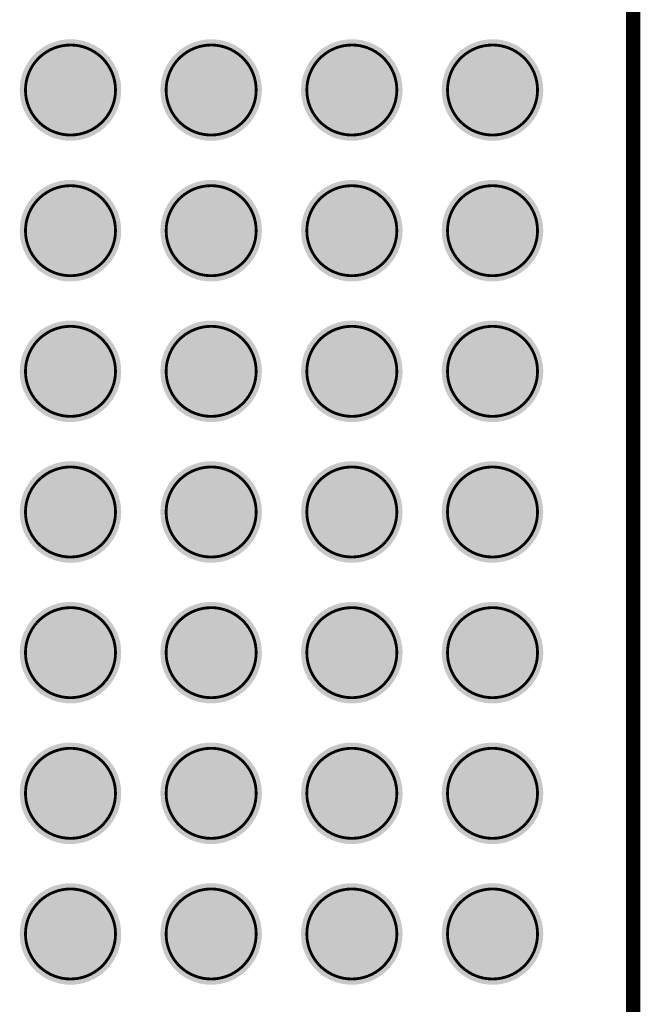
# Model space of a CAD drawing. Header units: inches. Extents: x -0.12 to 1.77, y 0 to 1.45.
# Tile 17 of 24: x 1.56 to 1.77, y 0.37 to 0.71. Entities that reach past the tile are written whole.
import ezdxf

# ---------------------------------------------------------------- set-up
doc = ezdxf.new("R2010")
doc.units = ezdxf.units.IN
doc.header["$MEASUREMENT"] = 0
for name, color, linetype in [('Keep-Out Layer', 6, 'Continuous'), ('Mechanical 7', 56, 'Continuous'), ('Top Layer', 1, 'Continuous'), ('Top Overlay', 2, 'Continuous'), ('Top Paste', 8, 'Continuous'), ('Top Solder', 216, 'Continuous')]:
    doc.layers.add(name, color=color, linetype=linetype)

# ---------------------------------------------------------------- blocks, each defined once
blk = doc.blocks.new('OSM__SIZE_M_MEDIUM__PLATFORM_SIDE_2')
at = {"layer": 'Top Layer'}
h = blk.add_hatch(color=1, dxfattribs=at)
edge = h.paths.add_edge_path()
edge.add_arc((0.68898, 0.09843), 0.01575, 0, 360)
h = blk.add_hatch(color=1, dxfattribs=at)
edge = h.paths.add_edge_path()
edge.add_arc((0.73819, 0.09843), 0.01575, 0, 360)
h = blk.add_hatch(color=1, dxfattribs=at)
edge = h.paths.add_edge_path()
edge.add_arc((0.7874, 0.09843), 0.01575, 0, 360)
h = blk.add_hatch(color=1, dxfattribs=at)
edge = h.paths.add_edge_path()
edge.add_arc((0.83661, 0.09843), 0.01575, 0, 360)
h = blk.add_hatch(color=1, dxfattribs=at)
edge = h.paths.add_edge_path()
edge.add_arc((0.68898, 0.04921), 0.01575, 0, 360)
h = blk.add_hatch(color=1, dxfattribs=at)
edge = h.paths.add_edge_path()
edge.add_arc((0.73819, 0.04921), 0.01575, 0, 360)
h = blk.add_hatch(color=1, dxfattribs=at)
edge = h.paths.add_edge_path()
edge.add_arc((0.7874, 0.04921), 0.01575, 0, 360)
h = blk.add_hatch(color=1, dxfattribs=at)
edge = h.paths.add_edge_path()
edge.add_arc((0.83661, 0.04921), 0.01575, 0, 360)
h = blk.add_hatch(color=1, dxfattribs=at)
edge = h.paths.add_edge_path()
edge.add_arc((0.68898, 0), 0.01575, 0, 360)
h = blk.add_hatch(color=1, dxfattribs=at)
edge = h.paths.add_edge_path()
edge.add_arc((0.73819, 0), 0.01575, 0, 360)
h = blk.add_hatch(color=1, dxfattribs=at)
edge = h.paths.add_edge_path()
edge.add_arc((0.7874, 0), 0.01575, 0, 360)
h = blk.add_hatch(color=1, dxfattribs=at)
edge = h.paths.add_edge_path()
edge.add_arc((0.83661, 0), 0.01575, 0, 360)
h = blk.add_hatch(color=1, dxfattribs=at)
edge = h.paths.add_edge_path()
edge.add_arc((0.68898, -0.04921), 0.01575, 0, 360)
h = blk.add_hatch(color=1, dxfattribs=at)
edge = h.paths.add_edge_path()
edge.add_arc((0.73819, -0.04921), 0.01575, 0, 360)
h = blk.add_hatch(color=1, dxfattribs=at)
edge = h.paths.add_edge_path()
edge.add_arc((0.7874, -0.04921), 0.01575, 0, 360)
h = blk.add_hatch(color=1, dxfattribs=at)
edge = h.paths.add_edge_path()
edge.add_arc((0.83661, -0.04921), 0.01575, 0, 360)
h = blk.add_hatch(color=1, dxfattribs=at)
edge = h.paths.add_edge_path()
edge.add_arc((0.68898, -0.09843), 0.01575, 0, 360)
h = blk.add_hatch(color=1, dxfattribs=at)
edge = h.paths.add_edge_path()
edge.add_arc((0.73819, -0.09843), 0.01575, 0, 360)
h = blk.add_hatch(color=1, dxfattribs=at)
edge = h.paths.add_edge_path()
edge.add_arc((0.7874, -0.09843), 0.01575, 0, 360)
h = blk.add_hatch(color=1, dxfattribs=at)
edge = h.paths.add_edge_path()
edge.add_arc((0.83661, -0.09843), 0.01575, 0, 360)
h = blk.add_hatch(color=1, dxfattribs=at)
edge = h.paths.add_edge_path()
edge.add_arc((0.68898, -0.14764), 0.01575, 0, 360)
h = blk.add_hatch(color=1, dxfattribs=at)
edge = h.paths.add_edge_path()
edge.add_arc((0.73819, -0.14764), 0.01575, 0, 360)
h = blk.add_hatch(color=1, dxfattribs=at)
edge = h.paths.add_edge_path()
edge.add_arc((0.7874, -0.14764), 0.01575, 0, 360)
h = blk.add_hatch(color=1, dxfattribs=at)
edge = h.paths.add_edge_path()
edge.add_arc((0.83661, -0.14764), 0.01575, 0, 360)
h = blk.add_hatch(color=1, dxfattribs=at)
edge = h.paths.add_edge_path()
edge.add_arc((0.68898, -0.19685), 0.01575, 0, 360)
h = blk.add_hatch(color=1, dxfattribs=at)
edge = h.paths.add_edge_path()
edge.add_arc((0.73819, -0.19685), 0.01575, 0, 360)
h = blk.add_hatch(color=1, dxfattribs=at)
edge = h.paths.add_edge_path()
edge.add_arc((0.7874, -0.19685), 0.01575, 0, 360)
h = blk.add_hatch(color=1, dxfattribs=at)
edge = h.paths.add_edge_path()
edge.add_arc((0.83661, -0.19685), 0.01575, 0, 360)
at = {"layer": 'Top Paste'}
h = blk.add_hatch(color=8, dxfattribs=at)
edge = h.paths.add_edge_path()
edge.add_arc((0.68898, 0.09843), 0.01575, 0, 360)
h = blk.add_hatch(color=8, dxfattribs=at)
edge = h.paths.add_edge_path()
edge.add_arc((0.73819, 0.09843), 0.01575, 0, 360)
h = blk.add_hatch(color=8, dxfattribs=at)
edge = h.paths.add_edge_path()
edge.add_arc((0.7874, 0.09843), 0.01575, 0, 360)
h = blk.add_hatch(color=8, dxfattribs=at)
edge = h.paths.add_edge_path()
edge.add_arc((0.83661, 0.09843), 0.01575, 0, 360)
h = blk.add_hatch(color=8, dxfattribs=at)
edge = h.paths.add_edge_path()
edge.add_arc((0.68898, 0.04921), 0.01575, 0, 360)
h = blk.add_hatch(color=8, dxfattribs=at)
edge = h.paths.add_edge_path()
edge.add_arc((0.73819, 0.04921), 0.01575, 0, 360)
h = blk.add_hatch(color=8, dxfattribs=at)
edge = h.paths.add_edge_path()
edge.add_arc((0.7874, 0.04921), 0.01575, 0, 360)
h = blk.add_hatch(color=8, dxfattribs=at)
edge = h.paths.add_edge_path()
edge.add_arc((0.83661, 0.04921), 0.01575, 0, 360)
h = blk.add_hatch(color=8, dxfattribs=at)
edge = h.paths.add_edge_path()
edge.add_arc((0.68898, 0), 0.01575, 0, 360)
h = blk.add_hatch(color=8, dxfattribs=at)
edge = h.paths.add_edge_path()
edge.add_arc((0.73819, 0), 0.01575, 0, 360)
h = blk.add_hatch(color=8, dxfattribs=at)
edge = h.paths.add_edge_path()
edge.add_arc((0.7874, 0), 0.01575, 0, 360)
h = blk.add_hatch(color=8, dxfattribs=at)
edge = h.paths.add_edge_path()
edge.add_arc((0.83661, 0), 0.01575, 0, 360)
h = blk.add_hatch(color=8, dxfattribs=at)
edge = h.paths.add_edge_path()
edge.add_arc((0.68898, -0.04921), 0.01575, 0, 360)
h = blk.add_hatch(color=8, dxfattribs=at)
edge = h.paths.add_edge_path()
edge.add_arc((0.73819, -0.04921), 0.01575, 0, 360)
h = blk.add_hatch(color=8, dxfattribs=at)
edge = h.paths.add_edge_path()
edge.add_arc((0.7874, -0.04921), 0.01575, 0, 360)
h = blk.add_hatch(color=8, dxfattribs=at)
edge = h.paths.add_edge_path()
edge.add_arc((0.83661, -0.04921), 0.01575, 0, 360)
h = blk.add_hatch(color=8, dxfattribs=at)
edge = h.paths.add_edge_path()
edge.add_arc((0.68898, -0.09843), 0.01575, 0, 360)
h = blk.add_hatch(color=8, dxfattribs=at)
edge = h.paths.add_edge_path()
edge.add_arc((0.73819, -0.09843), 0.01575, 0, 360)
h = blk.add_hatch(color=8, dxfattribs=at)
edge = h.paths.add_edge_path()
edge.add_arc((0.7874, -0.09843), 0.01575, 0, 360)
h = blk.add_hatch(color=8, dxfattribs=at)
edge = h.paths.add_edge_path()
edge.add_arc((0.83661, -0.09843), 0.01575, 0, 360)
h = blk.add_hatch(color=8, dxfattribs=at)
edge = h.paths.add_edge_path()
edge.add_arc((0.68898, -0.14764), 0.01575, 0, 360)
h = blk.add_hatch(color=8, dxfattribs=at)
edge = h.paths.add_edge_path()
edge.add_arc((0.73819, -0.14764), 0.01575, 0, 360)
h = blk.add_hatch(color=8, dxfattribs=at)
edge = h.paths.add_edge_path()
edge.add_arc((0.7874, -0.14764), 0.01575, 0, 360)
h = blk.add_hatch(color=8, dxfattribs=at)
edge = h.paths.add_edge_path()
edge.add_arc((0.83661, -0.14764), 0.01575, 0, 360)
h = blk.add_hatch(color=8, dxfattribs=at)
edge = h.paths.add_edge_path()
edge.add_arc((0.68898, -0.19685), 0.01575, 0, 360)
h = blk.add_hatch(color=8, dxfattribs=at)
edge = h.paths.add_edge_path()
edge.add_arc((0.73819, -0.19685), 0.01575, 0, 360)
h = blk.add_hatch(color=8, dxfattribs=at)
edge = h.paths.add_edge_path()
edge.add_arc((0.7874, -0.19685), 0.01575, 0, 360)
h = blk.add_hatch(color=8, dxfattribs=at)
edge = h.paths.add_edge_path()
edge.add_arc((0.83661, -0.19685), 0.01575, 0, 360)
at = {"layer": 'Top Solder'}
h = blk.add_hatch(color=216, dxfattribs=at)
edge = h.paths.add_edge_path()
edge.add_arc((0.68898, 0.09843), 0.01776, 0, 360)
h = blk.add_hatch(color=216, dxfattribs=at)
edge = h.paths.add_edge_path()
edge.add_arc((0.73819, 0.09843), 0.01776, 0, 360)
h = blk.add_hatch(color=216, dxfattribs=at)
edge = h.paths.add_edge_path()
edge.add_arc((0.7874, 0.09843), 0.01776, 0, 360)
h = blk.add_hatch(color=216, dxfattribs=at)
edge = h.paths.add_edge_path()
edge.add_arc((0.83661, 0.09843), 0.01776, 0, 360)
h = blk.add_hatch(color=216, dxfattribs=at)
edge = h.paths.add_edge_path()
edge.add_arc((0.68898, 0.04921), 0.01776, 0, 360)
h = blk.add_hatch(color=216, dxfattribs=at)
edge = h.paths.add_edge_path()
edge.add_arc((0.73819, 0.04921), 0.01776, 0, 360)
h = blk.add_hatch(color=216, dxfattribs=at)
edge = h.paths.add_edge_path()
edge.add_arc((0.7874, 0.04921), 0.01776, 0, 360)
h = blk.add_hatch(color=216, dxfattribs=at)
edge = h.paths.add_edge_path()
edge.add_arc((0.83661, 0.04921), 0.01776, 0, 360)
h = blk.add_hatch(color=216, dxfattribs=at)
edge = h.paths.add_edge_path()
edge.add_arc((0.68898, 0), 0.01776, 0, 360)
h = blk.add_hatch(color=216, dxfattribs=at)
edge = h.paths.add_edge_path()
edge.add_arc((0.73819, 0), 0.01776, 0, 360)
h = blk.add_hatch(color=216, dxfattribs=at)
edge = h.paths.add_edge_path()
edge.add_arc((0.7874, 0), 0.01776, 0, 360)
h = blk.add_hatch(color=216, dxfattribs=at)
edge = h.paths.add_edge_path()
edge.add_arc((0.83661, 0), 0.01776, 0, 360)
h = blk.add_hatch(color=216, dxfattribs=at)
edge = h.paths.add_edge_path()
edge.add_arc((0.68898, -0.04921), 0.01776, 0, 360)
h = blk.add_hatch(color=216, dxfattribs=at)
edge = h.paths.add_edge_path()
edge.add_arc((0.73819, -0.04921), 0.01776, 0, 360)
h = blk.add_hatch(color=216, dxfattribs=at)
edge = h.paths.add_edge_path()
edge.add_arc((0.7874, -0.04921), 0.01776, 0, 360)
h = blk.add_hatch(color=216, dxfattribs=at)
edge = h.paths.add_edge_path()
edge.add_arc((0.83661, -0.04921), 0.01776, 0, 360)
h = blk.add_hatch(color=216, dxfattribs=at)
edge = h.paths.add_edge_path()
edge.add_arc((0.68898, -0.09843), 0.01776, 0, 360)
h = blk.add_hatch(color=216, dxfattribs=at)
edge = h.paths.add_edge_path()
edge.add_arc((0.73819, -0.09843), 0.01776, 0, 360)
h = blk.add_hatch(color=216, dxfattribs=at)
edge = h.paths.add_edge_path()
edge.add_arc((0.7874, -0.09843), 0.01776, 0, 360)
h = blk.add_hatch(color=216, dxfattribs=at)
edge = h.paths.add_edge_path()
edge.add_arc((0.83661, -0.09843), 0.01776, 0, 360)
h = blk.add_hatch(color=216, dxfattribs=at)
edge = h.paths.add_edge_path()
edge.add_arc((0.68898, -0.14764), 0.01776, 0, 360)
h = blk.add_hatch(color=216, dxfattribs=at)
edge = h.paths.add_edge_path()
edge.add_arc((0.73819, -0.14764), 0.01776, 0, 360)
h = blk.add_hatch(color=216, dxfattribs=at)
edge = h.paths.add_edge_path()
edge.add_arc((0.7874, -0.14764), 0.01776, 0, 360)
h = blk.add_hatch(color=216, dxfattribs=at)
edge = h.paths.add_edge_path()
edge.add_arc((0.83661, -0.14764), 0.01776, 0, 360)
h = blk.add_hatch(color=216, dxfattribs=at)
edge = h.paths.add_edge_path()
edge.add_arc((0.68898, -0.19685), 0.01776, 0, 360)
h = blk.add_hatch(color=216, dxfattribs=at)
edge = h.paths.add_edge_path()
edge.add_arc((0.73819, -0.19685), 0.01776, 0, 360)
h = blk.add_hatch(color=216, dxfattribs=at)
edge = h.paths.add_edge_path()
edge.add_arc((0.7874, -0.19685), 0.01776, 0, 360)
h = blk.add_hatch(color=216, dxfattribs=at)
edge = h.paths.add_edge_path()
edge.add_arc((0.83661, -0.19685), 0.01776, 0, 360)
at = {"layer": 'Mechanical 7', "const_width": 0.000984}
blk.add_lwpolyline([(0.88582, 0.59055), (0.88582, -0.59055)], dxfattribs=at)
for points in [[(0.67323, 0.09843, -0.414214), (0.68898, 0.11417)], [(0.68898, 0.11418, -0.414214), (0.70473, 0.09843)], [(0.72244, 0.09843, -0.414214), (0.73819, 0.11417)], [(0.73819, 0.11418, -0.414214), (0.75394, 0.09843)], [(0.77166, 0.09843, -0.414214), (0.7874, 0.11417)], [(0.7874, 0.11418, -0.414214), (0.80315, 0.09843)], [(0.82087, 0.09843, -0.414214), (0.83662, 0.11417)], [(0.83661, 0.11418, -0.414214), (0.85237, 0.09843)], [(0.68898, 0.08268, -0.414214), (0.67323, 0.09843)], [(0.70473, 0.09843, -0.414214), (0.68898, 0.08268)], [(0.73819, 0.08268, -0.414214), (0.72244, 0.09843)], [(0.75394, 0.09843, -0.414214), (0.73819, 0.08268)], [(0.7874, 0.08268, -0.414214), (0.77166, 0.09843)], [(0.80315, 0.09843, -0.414214), (0.7874, 0.08268)], [(0.83662, 0.08268, -0.414214), (0.82087, 0.09843)], [(0.85237, 0.09843, -0.414214), (0.83662, 0.08268)], [(0.67323, 0.04921, -0.414214), (0.68898, 0.06496)], [(0.68898, 0.06496, -0.414214), (0.70473, 0.04921)], [(0.72245, 0.04921, -0.414214), (0.73819, 0.06496)], [(0.73819, 0.06496, -0.414214), (0.75394, 0.04921)], [(0.77166, 0.04921, -0.414214), (0.78741, 0.06496)], [(0.7874, 0.06496, -0.414214), (0.80315, 0.04921)], [(0.82087, 0.04921, -0.414214), (0.83662, 0.06496)], [(0.83662, 0.06496, -0.414214), (0.85237, 0.04921)], [(0.68898, 0.03346, -0.414214), (0.67323, 0.04921)], [(0.70473, 0.04921, -0.414214), (0.68898, 0.03346)], [(0.73819, 0.03346, -0.414214), (0.72245, 0.04921)], [(0.75394, 0.04921, -0.414214), (0.73819, 0.03346)], [(0.78741, 0.03346, -0.414214), (0.77166, 0.04921)], [(0.80315, 0.04921, -0.414214), (0.78741, 0.03346)], [(0.83662, 0.03346, -0.414214), (0.82087, 0.04921)], [(0.85237, 0.04921, -0.414214), (0.83662, 0.03346)], [(0.67323, 0, -0.414214), (0.68898, 0.01575)], [(0.68898, 0.01575, -0.414214), (0.70473, 0)], [(0.72244, 0, -0.414214), (0.73819, 0.01575)], [(0.73819, 0.01575, -0.414214), (0.75394, 0)], [(0.77166, 0, -0.414214), (0.7874, 0.01575)], [(0.7874, 0.01575, -0.414214), (0.80315, 0)], [(0.82087, 0, -0.414214), (0.83662, 0.01575)], [(0.83661, 0.01575, -0.414214), (0.85237, 0)], [(0.68898, -0.01575, -0.414214), (0.67323, 0)], [(0.70473, 0, -0.414214), (0.68898, -0.01575)], [(0.73819, -0.01575, -0.414214), (0.72244, 0)], [(0.75394, 0, -0.414214), (0.73819, -0.01575)], [(0.7874, -0.01575, -0.414214), (0.77166, 0)], [(0.80315, 0, -0.414214), (0.7874, -0.01575)], [(0.83662, -0.01575, -0.414214), (0.82087, 0)], [(0.85237, 0, -0.414214), (0.83662, -0.01575)], [(0.67323, -0.04921, -0.414214), (0.68898, -0.03346)], [(0.68898, -0.03346, -0.414214), (0.70473, -0.04921)], [(0.72244, -0.04921, -0.414214), (0.73819, -0.03346)], [(0.73819, -0.03346, -0.414214), (0.75394, -0.04921)], [(0.77166, -0.04921, -0.414214), (0.7874, -0.03346)], [(0.7874, -0.03346, -0.414214), (0.80315, -0.04921)], [(0.82087, -0.04921, -0.414214), (0.83662, -0.03346)], [(0.83661, -0.03346, -0.414214), (0.85237, -0.04921)], [(0.68898, -0.06496, -0.414214), (0.67323, -0.04921)], [(0.70473, -0.04921, -0.414214), (0.68898, -0.06496)], [(0.73819, -0.06496, -0.414214), (0.72244, -0.04921)], [(0.75394, -0.04921, -0.414214), (0.73819, -0.06496)], [(0.7874, -0.06496, -0.414214), (0.77166, -0.04921)], [(0.80315, -0.04921, -0.414214), (0.7874, -0.06496)], [(0.83662, -0.06496, -0.414214), (0.82087, -0.04921)], [(0.85237, -0.04921, -0.414214), (0.83662, -0.06496)], [(0.67323, -0.09843, -0.414214), (0.68898, -0.08268)], [(0.68898, -0.08267, -0.414214), (0.70473, -0.09843)], [(0.72244, -0.09843, -0.414214), (0.73819, -0.08268)], [(0.73819, -0.08267, -0.414214), (0.75394, -0.09843)], [(0.77166, -0.09843, -0.414214), (0.7874, -0.08268)], [(0.7874, -0.08267, -0.414214), (0.80315, -0.09843)], [(0.82087, -0.09843, -0.414214), (0.83662, -0.08268)], [(0.83661, -0.08267, -0.414214), (0.85237, -0.09843)], [(0.68898, -0.11417, -0.414214), (0.67323, -0.09843)], [(0.70473, -0.09843, -0.414214), (0.68898, -0.11417)], [(0.73819, -0.11417, -0.414214), (0.72244, -0.09843)], [(0.75394, -0.09843, -0.414214), (0.73819, -0.11417)], [(0.7874, -0.11417, -0.414214), (0.77166, -0.09843)], [(0.80315, -0.09843, -0.414214), (0.7874, -0.11417)], [(0.83662, -0.11417, -0.414214), (0.82087, -0.09843)], [(0.85237, -0.09843, -0.414214), (0.83662, -0.11417)], [(0.67323, -0.14764, -0.414214), (0.68898, -0.13189)], [(0.68898, -0.13189, -0.414214), (0.70473, -0.14764)], [(0.72245, -0.14764, -0.414214), (0.73819, -0.13189)], [(0.73819, -0.13189, -0.414214), (0.75394, -0.14764)], [(0.77166, -0.14764, -0.414214), (0.78741, -0.13189)], [(0.7874, -0.13189, -0.414214), (0.80315, -0.14764)], [(0.82087, -0.14764, -0.414214), (0.83662, -0.13189)], [(0.83662, -0.13189, -0.414214), (0.85237, -0.14764)], [(0.68898, -0.16339, -0.414214), (0.67323, -0.14764)], [(0.70473, -0.14764, -0.414214), (0.68898, -0.16339)], [(0.73819, -0.16339, -0.414214), (0.72245, -0.14764)], [(0.75394, -0.14764, -0.414214), (0.73819, -0.16339)], [(0.78741, -0.16339, -0.414214), (0.77166, -0.14764)], [(0.80315, -0.14764, -0.414214), (0.78741, -0.16339)], [(0.83662, -0.16339, -0.414214), (0.82087, -0.14764)], [(0.85237, -0.14764, -0.414214), (0.83662, -0.16339)], [(0.67323, -0.19685, -0.414214), (0.68898, -0.1811)], [(0.68898, -0.1811, -0.414214), (0.70473, -0.19685)], [(0.72244, -0.19685, -0.414214), (0.73819, -0.1811)], [(0.73819, -0.1811, -0.414214), (0.75394, -0.19685)], [(0.77166, -0.19685, -0.414214), (0.7874, -0.1811)], [(0.7874, -0.1811, -0.414214), (0.80315, -0.19685)], [(0.82087, -0.19685, -0.414214), (0.83662, -0.1811)], [(0.83661, -0.1811, -0.414214), (0.85237, -0.19685)], [(0.68898, -0.2126, -0.414214), (0.67323, -0.19685)], [(0.70473, -0.19685, -0.414214), (0.68898, -0.2126)], [(0.73819, -0.2126, -0.414214), (0.72244, -0.19685)], [(0.75394, -0.19685, -0.414214), (0.73819, -0.2126)], [(0.7874, -0.2126, -0.414214), (0.77166, -0.19685)], [(0.80315, -0.19685, -0.414214), (0.7874, -0.2126)], [(0.83662, -0.2126, -0.414214), (0.82087, -0.19685)], [(0.85237, -0.19685, -0.414214), (0.83662, -0.2126)]]:
    blk.add_lwpolyline(points, format="xyb", dxfattribs=at)
at = {"layer": 'Mechanical 7', "const_width": 0.000492}
for points in [[(0.68873, 0.11418, 1), (0.68922, 0.11418, 1)], [(0.68873, 0.11417, 1), (0.68923, 0.11417, 1)], [(0.73794, 0.11418, 1), (0.73844, 0.11418, 1)], [(0.73795, 0.11417, 1), (0.73844, 0.11417, 1)], [(0.78716, 0.11418, 1), (0.78765, 0.11418, 1)], [(0.78716, 0.11417, 1), (0.78765, 0.11417, 1)], [(0.83637, 0.11418, 1), (0.83686, 0.11418, 1)], [(0.83637, 0.11417, 1), (0.83686, 0.11417, 1)], [(0.67299, 0.09843, 1), (0.67348, 0.09843, 1)], [(0.67299, 0.09843, 1), (0.67348, 0.09843, 1)], [(0.70448, 0.09843, 1), (0.70497, 0.09843, 1)], [(0.70448, 0.09843, 1), (0.70497, 0.09843, 1)], [(0.7222, 0.09843, 1), (0.72269, 0.09843, 1)], [(0.7222, 0.09843, 1), (0.72269, 0.09843, 1)], [(0.75369, 0.09843, 1), (0.75419, 0.09843, 1)], [(0.75369, 0.09843, 1), (0.75419, 0.09843, 1)], [(0.77141, 0.09843, 1), (0.7719, 0.09843, 1)], [(0.77141, 0.09843, 1), (0.7719, 0.09843, 1)], [(0.80291, 0.09843, 1), (0.8034, 0.09843, 1)], [(0.80291, 0.09843, 1), (0.8034, 0.09843, 1)], [(0.82062, 0.09843, 1), (0.82112, 0.09843, 1)], [(0.82062, 0.09843, 1), (0.82112, 0.09843, 1)], [(0.85212, 0.09843, 1), (0.85261, 0.09843, 1)], [(0.85212, 0.09843, 1), (0.85261, 0.09843, 1)], [(0.68873, 0.08268, 1), (0.68923, 0.08268, 1)], [(0.68873, 0.08268, 1), (0.68923, 0.08268, 1)], [(0.73795, 0.08268, 1), (0.73844, 0.08268, 1)], [(0.73795, 0.08268, 1), (0.73844, 0.08268, 1)], [(0.78716, 0.08268, 1), (0.78765, 0.08268, 1)], [(0.78716, 0.08268, 1), (0.78765, 0.08268, 1)], [(0.83637, 0.08268, 1), (0.83686, 0.08268, 1)], [(0.83637, 0.08268, 1), (0.83686, 0.08268, 1)], [(0.68873, 0.06496, 1), (0.68922, 0.06496, 1)], [(0.68873, 0.06496, 1), (0.68923, 0.06496, 1)], [(0.73794, 0.06496, 1), (0.73844, 0.06496, 1)], [(0.73795, 0.06496, 1), (0.73844, 0.06496, 1)], [(0.78716, 0.06496, 1), (0.78765, 0.06496, 1)], [(0.78716, 0.06496, 1), (0.78765, 0.06496, 1)], [(0.83637, 0.06496, 1), (0.83686, 0.06496, 1)], [(0.83637, 0.06496, 1), (0.83686, 0.06496, 1)], [(0.67299, 0.04921, 1), (0.67348, 0.04921, 1)], [(0.67299, 0.04921, 1), (0.67348, 0.04921, 1)], [(0.70448, 0.04921, 1), (0.70498, 0.04921, 1)], [(0.70448, 0.04921, 1), (0.70498, 0.04921, 1)], [(0.7222, 0.04921, 1), (0.72269, 0.04921, 1)], [(0.7222, 0.04921, 1), (0.72269, 0.04921, 1)], [(0.7537, 0.04921, 1), (0.75419, 0.04921, 1)], [(0.7537, 0.04921, 1), (0.75419, 0.04921, 1)], [(0.77141, 0.04921, 1), (0.7719, 0.04921, 1)], [(0.77141, 0.04921, 1), (0.7719, 0.04921, 1)], [(0.80291, 0.04921, 1), (0.8034, 0.04921, 1)], [(0.80291, 0.04921, 1), (0.8034, 0.04921, 1)], [(0.82062, 0.04921, 1), (0.82112, 0.04921, 1)], [(0.82062, 0.04921, 1), (0.82112, 0.04921, 1)], [(0.85212, 0.04921, 1), (0.85261, 0.04921, 1)], [(0.85212, 0.04921, 1), (0.85261, 0.04921, 1)], [(0.68873, 0.03346, 1), (0.68923, 0.03346, 1)], [(0.68873, 0.03346, 1), (0.68923, 0.03346, 1)], [(0.73795, 0.03346, 1), (0.73844, 0.03346, 1)], [(0.73795, 0.03346, 1), (0.73844, 0.03346, 1)], [(0.78716, 0.03346, 1), (0.78765, 0.03346, 1)], [(0.78716, 0.03346, 1), (0.78765, 0.03346, 1)], [(0.83637, 0.03346, 1), (0.83686, 0.03346, 1)], [(0.83637, 0.03346, 1), (0.83686, 0.03346, 1)], [(0.68873, 0.01575, 1), (0.68922, 0.01575, 1)], [(0.68873, 0.01575, 1), (0.68923, 0.01575, 1)], [(0.73794, 0.01575, 1), (0.73844, 0.01575, 1)], [(0.73795, 0.01575, 1), (0.73844, 0.01575, 1)], [(0.78716, 0.01575, 1), (0.78765, 0.01575, 1)], [(0.78716, 0.01575, 1), (0.78765, 0.01575, 1)], [(0.83637, 0.01575, 1), (0.83686, 0.01575, 1)], [(0.83637, 0.01575, 1), (0.83686, 0.01575, 1)], [(0.67299, 0, 1), (0.67348, 0, 1)], [(0.67299, 0, 1), (0.67348, 0, 1)], [(0.70448, 0, 1), (0.70497, 0, 1)], [(0.70448, 0, 1), (0.70497, 0, 1)], [(0.7222, 0, 1), (0.72269, 0, 1)], [(0.7222, 0, 1), (0.72269, 0, 1)], [(0.75369, 0, 1), (0.75419, 0, 1)], [(0.75369, 0, 1), (0.75419, 0, 1)], [(0.77141, 0, 1), (0.7719, 0, 1)], [(0.77141, 0, 1), (0.7719, 0, 1)], [(0.80291, 0, 1), (0.8034, 0, 1)], [(0.80291, 0, 1), (0.8034, 0, 1)], [(0.82062, 0, 1), (0.82112, 0, 1)], [(0.82062, 0, 1), (0.82112, 0, 1)], [(0.85212, 0, 1), (0.85261, 0, 1)], [(0.85212, 0, 1), (0.85261, 0, 1)], [(0.68873, -0.01575, 1), (0.68923, -0.01575, 1)], [(0.68873, -0.01575, 1), (0.68923, -0.01575, 1)], [(0.73795, -0.01575, 1), (0.73844, -0.01575, 1)], [(0.73795, -0.01575, 1), (0.73844, -0.01575, 1)], [(0.78716, -0.01575, 1), (0.78765, -0.01575, 1)], [(0.78716, -0.01575, 1), (0.78765, -0.01575, 1)], [(0.83637, -0.01575, 1), (0.83686, -0.01575, 1)], [(0.83637, -0.01575, 1), (0.83686, -0.01575, 1)], [(0.68873, -0.03346, 1), (0.68922, -0.03346, 1)], [(0.68873, -0.03346, 1), (0.68923, -0.03346, 1)], [(0.73794, -0.03346, 1), (0.73844, -0.03346, 1)], [(0.73795, -0.03346, 1), (0.73844, -0.03346, 1)], [(0.78716, -0.03346, 1), (0.78765, -0.03346, 1)], [(0.78716, -0.03346, 1), (0.78765, -0.03346, 1)], [(0.83637, -0.03346, 1), (0.83686, -0.03346, 1)], [(0.83637, -0.03346, 1), (0.83686, -0.03346, 1)], [(0.67299, -0.04921, 1), (0.67348, -0.04921, 1)], [(0.67299, -0.04921, 1), (0.67348, -0.04921, 1)], [(0.70448, -0.04921, 1), (0.70497, -0.04921, 1)], [(0.70448, -0.04921, 1), (0.70497, -0.04921, 1)], [(0.7222, -0.04921, 1), (0.72269, -0.04921, 1)], [(0.7222, -0.04921, 1), (0.72269, -0.04921, 1)], [(0.75369, -0.04921, 1), (0.75419, -0.04921, 1)], [(0.75369, -0.04921, 1), (0.75419, -0.04921, 1)], [(0.77141, -0.04921, 1), (0.7719, -0.04921, 1)], [(0.77141, -0.04921, 1), (0.7719, -0.04921, 1)], [(0.80291, -0.04921, 1), (0.8034, -0.04921, 1)], [(0.80291, -0.04921, 1), (0.8034, -0.04921, 1)], [(0.82062, -0.04921, 1), (0.82112, -0.04921, 1)], [(0.82062, -0.04921, 1), (0.82112, -0.04921, 1)], [(0.85212, -0.04921, 1), (0.85261, -0.04921, 1)], [(0.85212, -0.04921, 1), (0.85261, -0.04921, 1)], [(0.68873, -0.06496, 1), (0.68923, -0.06496, 1)], [(0.68873, -0.06496, 1), (0.68923, -0.06496, 1)], [(0.73795, -0.06496, 1), (0.73844, -0.06496, 1)], [(0.73795, -0.06496, 1), (0.73844, -0.06496, 1)], [(0.78716, -0.06496, 1), (0.78765, -0.06496, 1)], [(0.78716, -0.06496, 1), (0.78765, -0.06496, 1)], [(0.83637, -0.06496, 1), (0.83686, -0.06496, 1)], [(0.83637, -0.06496, 1), (0.83686, -0.06496, 1)], [(0.68873, -0.08267, 1), (0.68922, -0.08267, 1)], [(0.68873, -0.08268, 1), (0.68923, -0.08268, 1)], [(0.73794, -0.08267, 1), (0.73844, -0.08267, 1)], [(0.73795, -0.08268, 1), (0.73844, -0.08268, 1)], [(0.78716, -0.08267, 1), (0.78765, -0.08267, 1)], [(0.78716, -0.08268, 1), (0.78765, -0.08268, 1)], [(0.83637, -0.08267, 1), (0.83686, -0.08267, 1)], [(0.83637, -0.08268, 1), (0.83686, -0.08268, 1)], [(0.67299, -0.09843, 1), (0.67348, -0.09843, 1)], [(0.67299, -0.09843, 1), (0.67348, -0.09843, 1)], [(0.70448, -0.09843, 1), (0.70497, -0.09843, 1)], [(0.70448, -0.09843, 1), (0.70497, -0.09843, 1)], [(0.7222, -0.09843, 1), (0.72269, -0.09843, 1)], [(0.7222, -0.09843, 1), (0.72269, -0.09843, 1)], [(0.75369, -0.09843, 1), (0.75419, -0.09843, 1)], [(0.75369, -0.09843, 1), (0.75419, -0.09843, 1)], [(0.77141, -0.09843, 1), (0.7719, -0.09843, 1)], [(0.77141, -0.09843, 1), (0.7719, -0.09843, 1)], [(0.80291, -0.09843, 1), (0.8034, -0.09843, 1)], [(0.80291, -0.09843, 1), (0.8034, -0.09843, 1)], [(0.82062, -0.09843, 1), (0.82112, -0.09843, 1)], [(0.82062, -0.09843, 1), (0.82112, -0.09843, 1)], [(0.85212, -0.09843, 1), (0.85261, -0.09843, 1)], [(0.85212, -0.09843, 1), (0.85261, -0.09843, 1)], [(0.68873, -0.11417, 1), (0.68923, -0.11417, 1)], [(0.68873, -0.11417, 1), (0.68923, -0.11417, 1)], [(0.73795, -0.11417, 1), (0.73844, -0.11417, 1)], [(0.73795, -0.11417, 1), (0.73844, -0.11417, 1)], [(0.78716, -0.11417, 1), (0.78765, -0.11417, 1)], [(0.78716, -0.11417, 1), (0.78765, -0.11417, 1)], [(0.83637, -0.11417, 1), (0.83686, -0.11417, 1)], [(0.83637, -0.11417, 1), (0.83686, -0.11417, 1)], [(0.68873, -0.13189, 1), (0.68922, -0.13189, 1)], [(0.68873, -0.13189, 1), (0.68923, -0.13189, 1)], [(0.73794, -0.13189, 1), (0.73844, -0.13189, 1)], [(0.73795, -0.13189, 1), (0.73844, -0.13189, 1)], [(0.78716, -0.13189, 1), (0.78765, -0.13189, 1)], [(0.78716, -0.13189, 1), (0.78765, -0.13189, 1)], [(0.83637, -0.13189, 1), (0.83686, -0.13189, 1)], [(0.83637, -0.13189, 1), (0.83686, -0.13189, 1)], [(0.67299, -0.14764, 1), (0.67348, -0.14764, 1)], [(0.67299, -0.14764, 1), (0.67348, -0.14764, 1)], [(0.70448, -0.14764, 1), (0.70498, -0.14764, 1)], [(0.70448, -0.14764, 1), (0.70498, -0.14764, 1)], [(0.7222, -0.14764, 1), (0.72269, -0.14764, 1)], [(0.7222, -0.14764, 1), (0.72269, -0.14764, 1)], [(0.7537, -0.14764, 1), (0.75419, -0.14764, 1)], [(0.7537, -0.14764, 1), (0.75419, -0.14764, 1)], [(0.77141, -0.14764, 1), (0.7719, -0.14764, 1)], [(0.77141, -0.14764, 1), (0.7719, -0.14764, 1)], [(0.80291, -0.14764, 1), (0.8034, -0.14764, 1)], [(0.80291, -0.14764, 1), (0.8034, -0.14764, 1)], [(0.82062, -0.14764, 1), (0.82112, -0.14764, 1)], [(0.82062, -0.14764, 1), (0.82112, -0.14764, 1)], [(0.85212, -0.14764, 1), (0.85261, -0.14764, 1)], [(0.85212, -0.14764, 1), (0.85261, -0.14764, 1)], [(0.68873, -0.16339, 1), (0.68923, -0.16339, 1)], [(0.68873, -0.16339, 1), (0.68923, -0.16339, 1)], [(0.73795, -0.16339, 1), (0.73844, -0.16339, 1)], [(0.73795, -0.16339, 1), (0.73844, -0.16339, 1)], [(0.78716, -0.16339, 1), (0.78765, -0.16339, 1)], [(0.78716, -0.16339, 1), (0.78765, -0.16339, 1)], [(0.83637, -0.16339, 1), (0.83686, -0.16339, 1)], [(0.83637, -0.16339, 1), (0.83686, -0.16339, 1)], [(0.68873, -0.1811, 1), (0.68922, -0.1811, 1)], [(0.68873, -0.1811, 1), (0.68923, -0.1811, 1)], [(0.73794, -0.1811, 1), (0.73844, -0.1811, 1)], [(0.73795, -0.1811, 1), (0.73844, -0.1811, 1)], [(0.78716, -0.1811, 1), (0.78765, -0.1811, 1)], [(0.78716, -0.1811, 1), (0.78765, -0.1811, 1)], [(0.83637, -0.1811, 1), (0.83686, -0.1811, 1)], [(0.83637, -0.1811, 1), (0.83686, -0.1811, 1)], [(0.67299, -0.19685, 1), (0.67348, -0.19685, 1)], [(0.67299, -0.19685, 1), (0.67348, -0.19685, 1)], [(0.70448, -0.19685, 1), (0.70497, -0.19685, 1)], [(0.70448, -0.19685, 1), (0.70497, -0.19685, 1)], [(0.7222, -0.19685, 1), (0.72269, -0.19685, 1)], [(0.7222, -0.19685, 1), (0.72269, -0.19685, 1)], [(0.75369, -0.19685, 1), (0.75419, -0.19685, 1)], [(0.75369, -0.19685, 1), (0.75419, -0.19685, 1)], [(0.77141, -0.19685, 1), (0.7719, -0.19685, 1)], [(0.77141, -0.19685, 1), (0.7719, -0.19685, 1)], [(0.80291, -0.19685, 1), (0.8034, -0.19685, 1)], [(0.80291, -0.19685, 1), (0.8034, -0.19685, 1)], [(0.82062, -0.19685, 1), (0.82112, -0.19685, 1)], [(0.82062, -0.19685, 1), (0.82112, -0.19685, 1)], [(0.85212, -0.19685, 1), (0.85261, -0.19685, 1)], [(0.85212, -0.19685, 1), (0.85261, -0.19685, 1)], [(0.68873, -0.2126, 1), (0.68923, -0.2126, 1)], [(0.68873, -0.2126, 1), (0.68923, -0.2126, 1)], [(0.73795, -0.2126, 1), (0.73844, -0.2126, 1)], [(0.73795, -0.2126, 1), (0.73844, -0.2126, 1)], [(0.78716, -0.2126, 1), (0.78765, -0.2126, 1)], [(0.78716, -0.2126, 1), (0.78765, -0.2126, 1)], [(0.83637, -0.2126, 1), (0.83686, -0.2126, 1)], [(0.83637, -0.2126, 1), (0.83686, -0.2126, 1)]]:
    blk.add_lwpolyline(points, format="xyb", close=True, dxfattribs=at)
at = {"layer": 'Top Overlay', "const_width": 0.004}
blk.add_lwpolyline([(0.88583, 0.59055), (0.88583, -0.59055)], dxfattribs=at)

msp = doc.modelspace()

# ---------------------------------------------------------------- linework, layer by layer
at = {"layer": 'Keep-Out Layer', "const_width": 0.005}
msp.add_lwpolyline([(1.77165, 0), (1.77165, 1.1811)], dxfattribs=at)

# ---------------------------------------------------------------- block references
msp.add_blockref('OSM__SIZE_M_MEDIUM__PLATFORM_SIDE_2', (0.88583, 0.59055))

doc.saveas('drawing.dxf')
